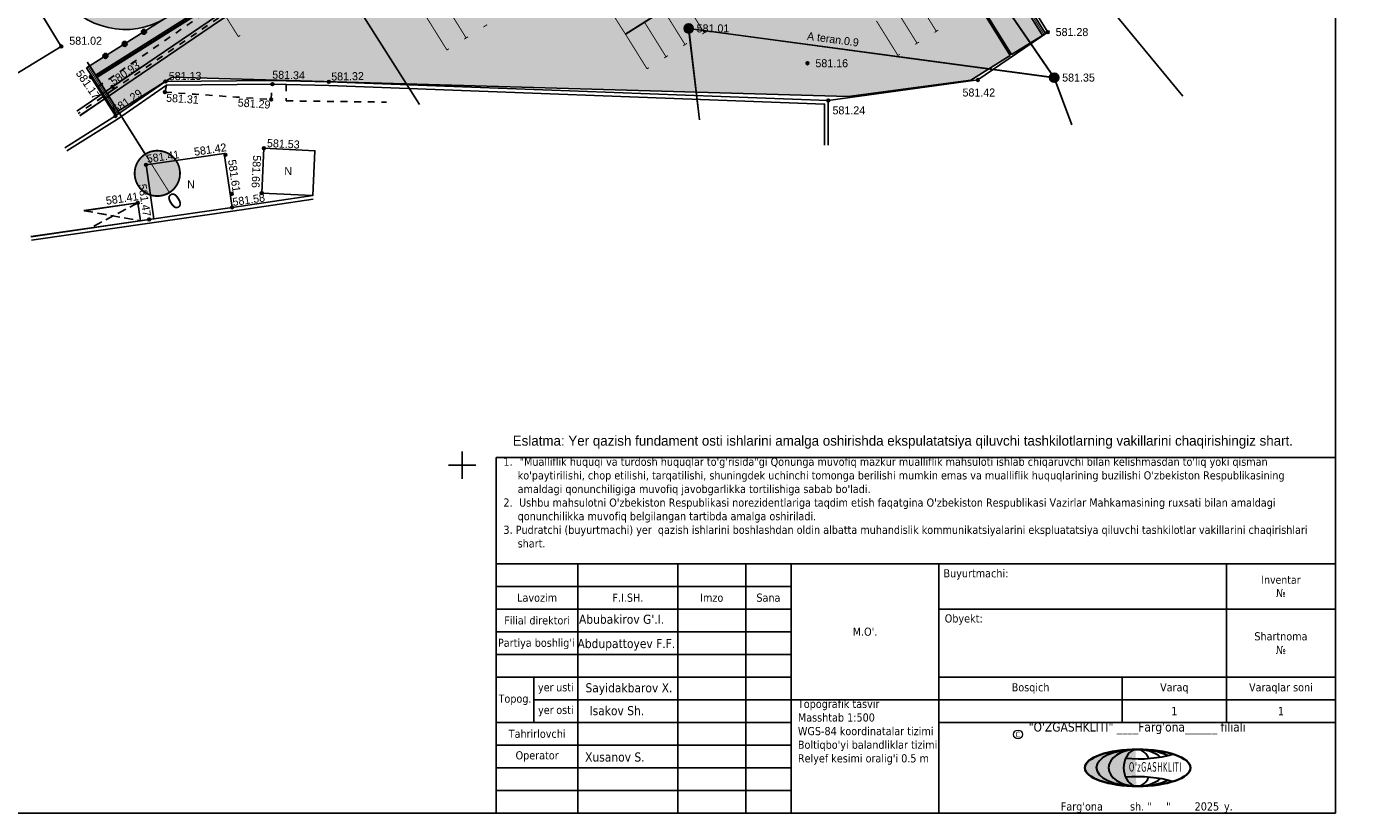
# Model space of a CAD drawing. Header units: metres. Extents: x 733306 to 734033, y 4473325 to 4475372.
# Tile 6 of 27: x 733852 to 733999, y 4474862 to 4474948. Entities that reach past the tile are written whole.
import ezdxf
from ezdxf.enums import TextEntityAlignment as Align

# ---------------------------------------------------------------- set-up
doc = ezdxf.new("R2010")
doc.units = ezdxf.units.M
doc.header["$LTSCALE"] = 0.5
doc.header["$MEASUREMENT"] = 0
doc.header["$PDMODE"] = 32
doc.header["$PDSIZE"] = 0.3
for name, pattern in [('Д_ТРОТ_ТРУБА', [3, 1.5, -1.5]), ('ЗД_СТР_РАЗВ', [3, 2, -1]), ('невидимая2', [0.1875, 0.125, -0.0625])]:
    doc.linetypes.add(name, pattern=pattern)
for name, color, linetype in [('(001) Setka', 92, 'Continuous'), ('(001) Сетка', 92, 'Continuous'), ('(002) Рамка', 7, 'Continuous'), ('(007) Binolar', 7, 'Continuous'), ('(007) Здания', 7, 'Continuous'), ('(011) Quduqlar', 7, 'Continuous'), ('(016) Кабель', 1, 'Continuous'), ('(019) Связь', 3, 'ИК_КАБ_СВЯЗИ'), ('(020) Теплотрасса', 7, 'ИК_Теплотраса -------т--------'), ('(025) Дорога', 7, 'Continuous'), ('(027) Гидрография', 7, 'Continuous'), ('(040) Devor', 7, 'Continuous'), ('(040) Ограда', 7, 'Continuous'), ('Трассы.Километры и пикеты', 7, 'Continuous')]:
    doc.layers.add(name, color=color, linetype=linetype)
doc.layers.add('.', color=7, linetype='Continuous', lineweight=15)
doc.styles.add('Arial_00010', font='arial.ttf', dxfattribs={"height": 0.2})
doc.styles.add('BM-431', font='txt')
doc.styles.add('D-431', font='txt')
doc.styles.add('P-131', font='txt')
doc.styles.add('Shtamp', font='tahoma.ttf')
doc.linetypes.add('ИК_КАБ_СВЯЗИ', pattern='A,4,["o",Standard,S=0.5,R=0,X=0,Y=-0.125],4,-2', length=10)
doc.linetypes.add('ИК_Теплотраса -------т--------', pattern='A,9,-0.6,["Т",Standard,S=1.2,R=0,X=0,Y=-0.6],-1.2', length=10.8)
doc.linetypes.add('ИК_Э_КАБ_НН', pattern='A,8,-2,["<",Standard,S=1,R=0,X=0,Y=-0.5],8,[">",Standard,S=1,R=0,X=-0.5,Y=-0.5],-2', length=20)
doc.linetypes.add('ОГРАДА_ГЛИН', pattern='A,4,["|",Standard,S=0.8,R=0,X=0,Y=-0.8],0.5,["|",Standard,S=0.8,R=0,X=0,Y=-0.8],3.5', length=8)
doc.linetypes.add('ОГРАДА_М_1М', pattern='A,2.5,["о",Standard,S=1,R=0,X=0,Y=-0.35],0.5,["0",Standard,S=0.5,R=0,X=-0.3,Y=-0.25],2.5', length=5.5)
doc.linetypes.add('ограждение2', pattern='A,0.25,-0.1,[132,ltypeshp.shx,S=0.1,R=0,X=-0.1,Y=0],-0.1,1', length=1.45)
pattern_1 = [(45, (2188.95611, 1349.47853), (0.0662912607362, 0.243067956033), [0.3125, -0.0625, 0, -0.0625])]

# ---------------------------------------------------------------- blocks, each defined once
blk = doc.blocks.new('117_2_I')
h = blk.add_hatch(color=255)
h.paths.add_polyline_path([(-0.1, 0.89, 0.381966), (-0.9, 0, 0.103431), (-0.82, -0.36), (-0.1, 0.06)])
h.paths.add_polyline_path([(0, -0.12), (-0.72, -0.53, 0.505362), (0.72, -0.53)])
h.paths.add_polyline_path([(0.1, 0.89), (0.1, 0.06), (0.82, -0.36, 0.103431), (0.9, 0, 0.381966)])
at = {"color": 7}
for points in [[(-0.87, -0.5), (0, 0), (0, 1)], [(0, 0), (0.87, -0.5)]]:
    blk.add_lwpolyline(points, dxfattribs=at)
blk.add_circle((0, 0), 1, dxfattribs=at)
blk = doc.blocks.new('Setka')
at = {"layer": '(001) Сетка'}
for p, q in [((0, 1.5), (0, -1.5)), ((-1.5, 0), (1.5, 0))]:
    blk.add_line(p, q, dxfattribs=at)
blk = doc.blocks.new('000_логотип_1_500_')
at = {"layer": '(002) Рамка', "lineweight": 30}
h = blk.add_hatch(color=140, dxfattribs=at)
edge = h.paths.add_edge_path()
edge.add_ellipse((0, 0), major_axis=(-4.51, 0.02), ratio=0.448662, start_angle=274.6857, end_angle=448.2501, ccw=False)
edge.add_spline(control_points=[(-0.36, 2.02), (-1.12, 2), (-1.86, 1.92), (-3.38, 1.65), (-4.11, 1.42), (-5.01, 0.98), (-5.29, 0.79), (-5.61, 0.46), (-5.7, 0.32), (-5.76, 0.12), (-5.77, 0.06), (-5.77, 0), (-5.77, -0.12), (-5.74, -0.24), (-5.58, -0.5), (-5.45, -0.64), (-5.1, -0.92), (-4.87, -1.05), (-4.02, -1.46), (-3.22, -1.7), (-1.63, -1.95), (-0.89, -2.01), (-0.15, -2.02)], knot_values=[4.780751, 4.780751, 4.780751, 4.780751, 5.160999, 5.160999, 5.628378, 5.628378, 5.930048, 5.930048, 6.166744, 6.166744, 6.283185, 6.283185, 6.283185, 6.506395, 6.506395, 6.729605, 6.729605, 6.952814, 6.952814, 7.447684, 7.447684, 7.821565, 7.821565, 7.821565, 7.821565], degree=3, periodic=0)
edge.add_line((-0.15, -2.02), (-0.15, -2.02))
at = {"layer": '(002) Рамка'}
h = blk.add_hatch(color=3, dxfattribs=at)
edge = h.paths.add_edge_path()
edge.add_ellipse((0, 0), major_axis=(0.01, 2.02), ratio=0.737662, start_angle=365.9079, end_angle=534.7062, ccw=False)
edge.add_line((-0.15, 2.01), (-0.15, 2.02))
edge.add_ellipse((0, 0), major_axis=(-3.15, 0.01), ratio=0.642731, start_angle=272.7979, end_angle=447.4928)
edge.add_line((-0.15, -2.02), (-0.15, -2.01))
at = {"layer": '(002) Рамка', "color": 140, "lineweight": 35, "extrusion": (0, 0, -1)}
blk.add_ellipse((0.05, 0), major_axis=(5.83, 0), ratio=0.347402, dxfattribs=at)
at = {"layer": '(002) Рамка', "color": 1, "lineweight": 30}
for major_axis, ratio, start_param, end_param in [((-4.51, 0.02), 0.448662, 4.746471, 7.823441), ((-3.15, 0.01), 0.642731, 4.761221, 7.810223)]:
    blk.add_ellipse((0, 0), major_axis=major_axis, ratio=ratio, start_param=start_param, end_param=end_param, dxfattribs=at)
at = {"layer": '(002) Рамка', "color": 140, "lineweight": 30}
for centre, major_axis, ratio, start_param, end_param in [((0, 0), (0.01, 2.02), 0.737662, 5.250629, 10.461205), ((0.11, 3.28), (-6.08, 0), 0.376127, 1.340384, 2.253996), ((0, 0), (-3.15, 0.01), 0.642731, 3.770817, 4.761221), ((0, 0), (-4.51, 0.02), 0.448662, 3.875, 4.712389), ((0.05, -3.28), (-6.08, 0), 0.376127, 4.021621, 4.932732), ((0, 0), (-3.15, 0.01), 0.642731, 7.810223, 8.801632), ((0, 0), (-4.51, 0.02), 0.448662, 1.540256, 2.414612)]:
    blk.add_ellipse(centre, major_axis=major_axis, ratio=ratio, start_param=start_param, end_param=end_param, dxfattribs=at)
at = {"layer": '(002) Рамка', "color": 140, "lineweight": 30, "insert": (-0.9, 0.62), "char_height": 1.0382, "width": 90.5322, "attachment_point": 1}
blk.add_mtext("{\\fTahoma|b0|i0|c0|p34;\\W0.6;\\T1.15;O'zGASHKLITI}", dxfattribs=at)
blk = doc.blocks.new('dsfgfdgfdg')
at = {"layer": '(007) Здания', "color": 8, "true_color": 0x828282}
blk.add_lwpolyline([(732285.12, 4473611.07), (732281.11, 4473613.96), (732284.4, 4473618.52), (732288.41, 4473615.63)], close=True, dxfattribs=at)
for points in [[(732288.41, 4473615.63), (732284.67, 4473607.47), (732280.82, 4473599.06), (732275.33, 4473587.11)], [(732281.05, 4473599.56), (732281.04, 4473599.55), (732275.58, 4473602.05), (732279.2, 4473609.97), (732284.67, 4473607.47)], [(732259.37, 4473595.23), (732259.54, 4473601.31), (732246.89, 4473601.67), (732246.72, 4473595.58)], [(732280.41, 4473598.18), (732278.6, 4473599.02), (732276.1, 4473593.57)]]:
    blk.add_lwpolyline(points, dxfattribs=at)
at = {"layer": '(007) Здания', "color": 8, "linetype": 'ОГРАДА_ГЛИН', "true_color": 0x828282}
blk.add_lwpolyline([(732288.77, 4473615.47), (732285.04, 4473607.3), (732281.18, 4473598.9), (732275.69, 4473586.94)], dxfattribs=at)
at = {"layer": '(007) Здания', "color": 8, "linetype": 'ЗД_СТР_РАЗВ', "true_color": 0x828282}
for points in [[(732276.1, 4473593.57), (732276.1, 4473593.57), (732280.41, 4473598.18)], [(732278.6, 4473599.02), (732278.07, 4473593.09)]]:
    blk.add_lwpolyline(points, dxfattribs=at)
at = {"layer": '(007) Здания', "color": 8, "linetype": 'Continuous', "true_color": 0x828282}
for p in [(732317.32, 4473693.45, 581.28), (732321.93, 4473691.32, 581.35), (732317.57, 4473684.12, 581.42), (732305.81, 4473669.34, 581.16), (732310.5, 4473669.04, 581.24), (732295.47, 4473660.44, 581.01), (732278.86, 4473623.94, 581.32), (732275.67, 4473618.59, 581.34), (732277.03, 4473617.55, 581.29), (732281.11, 4473613.96, 581.53), (732279.4, 4473610.01, 581.42), (732285.12, 4473611.07, 581.66), (732269.02, 4473608.84, 581.13), (732269.98, 4473608.16, 581.31), (732283.39, 4473608.25, 581.61), (732284.66, 4473607.47, 581.58), (732266.35, 4473603.61, 580.93), (732259.54, 4473601.31, 581.02), (732264.14, 4473602.22, 581.17), (732269.22, 4473602.15, 581.29), (732275.58, 4473602.05, 581.41), (732278.6, 4473599.02, 581.41), (732280.82, 4473599.06, 581.47)]:
    blk.add_point(p, dxfattribs=at)
at = {"layer": '(016) Кабель', "color": 8, "linetype": 'ИК_Э_КАБ_НН', "true_color": 0x828282}
blk.add_lwpolyline([(732127.46, 4473701.08), (732162.46, 4473701.2), (732218.46, 4473700.01), (732246.65, 4473699.36), (732272.89, 4473699.16), (732300.01, 4473698.5), (732331.36, 4473702.11)], dxfattribs=at)
at = {"layer": '(019) Связь', "color": 8, "true_color": 0x828282}
for points in [[(732327.35, 4473690.12), (732321.93, 4473691.32), (732297.45, 4473690.67), (732275.84, 4473689.28), (732229.88, 4473693.68), (732180.2, 4473694.32), (732128.06, 4473695.24)], [(732321.93, 4473691.32), (732295.47, 4473660.44), (732304.57, 4473655.98)]]:
    blk.add_lwpolyline(points, dxfattribs=at)
at = {"layer": '(020) Теплотрасса', "color": 8, "true_color": 0x828282}
blk.add_lwpolyline([(732140.31, 4473589.97), (732189.53, 4473651.45), (732221.48, 4473631.58), (732286.38, 4473630.97)], dxfattribs=at)
at = {"layer": '(025) Дорога', "color": 8, "linetype": 'Д_ТРОТ_ТРУБА', "true_color": 0x828282}
for points in [[(732265.47, 4473602.2), (732265.02, 4473617.59), (732264.05, 4473629.25), (732264.05, 4473629.25)], [(732276.53, 4473619.84), (732278.05, 4473618.86), (732284.18, 4473628.06)], [(732269.43, 4473608.72), (732269.98, 4473608.16), (732277.03, 4473617.55), (732275.62, 4473618.52)]]:
    blk.add_lwpolyline(points, dxfattribs=at)
at = {"layer": '(027) Гидрография', "color": 8, "true_color": 0x828282}
for points in [[(732266.29, 4473629.22), (732266.03, 4473617.61), (732266.35, 4473603.61), (732266.46, 4473598.87)], [(732266.89, 4473629.21), (732266.63, 4473617.61), (732266.95, 4473603.63), (732267.06, 4473598.88)]]:
    blk.add_lwpolyline(points, dxfattribs=at)
at = {"layer": '(027) Гидрография', "color": 8, "linetype": 'Д_ТРОТ_ТРУБА', "true_color": 0x828282}
blk.add_lwpolyline([(732266.59, 4473629.22), (732266.33, 4473617.61), (732266.65, 4473603.62), (732266.76, 4473598.87)], dxfattribs=at)
at = {"layer": '(040) Devor', "color": 8, "linetype": 'ОГРАДА_М_1М', "true_color": 0x828282, "elevation": 581.42, "flags": 128}
blk.add_lwpolyline([(732310.5, 4473669.04), (732317.57, 4473684.12), (732317.32, 4473693.45), (732301.47, 4473693.74), (732264.6, 4473694.23)], dxfattribs=at)
at = {"layer": '(040) Ограда', "color": 8, "linetype": 'ОГРАДА_ГЛИН', "true_color": 0x828282}
for points in [[(732278.86, 4473623.94), (732310.5, 4473669.04), (732314.63, 4473666.36)], [(732279.2, 4473623.73), (732279.2, 4473623.73), (732275.67, 4473618.59), (732269.43, 4473608.72), (732269.62, 4473602.15), (732269.53, 4473595.55)]]:
    blk.add_lwpolyline(points, dxfattribs=at)
at = {"layer": '(040) Ограда', "color": 8, "true_color": 0x828282}
for points in [[(732279.2, 4473623.73), (732310.61, 4473668.49), (732314.42, 4473666.03)], [(732278.86, 4473623.94), (732278.86, 4473623.94), (732275.33, 4473618.8), (732269.02, 4473608.84), (732269.22, 4473602.15), (732269.13, 4473595.56)]]:
    blk.add_lwpolyline(points, dxfattribs=at)
at = {"layer": '(040) Ограда', "color": 8, "linetype": 'ОГРАДА_М_1М', "true_color": 0x828282}
blk.add_lwpolyline([(732264.14, 4473602.22), (732269.22, 4473602.15)], dxfattribs=at)
at = {"layer": '(001) Setka', "color": 8, "true_color": 0x828282, "rotation": 57.07525194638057}
blk.add_blockref('Setka', (732322.32, 4473613.31), dxfattribs=at)
at = {"layer": '(011) Quduqlar', "color": 8, "true_color": 0x828282, "xscale": 0.5, "yscale": 0.5, "zscale": 0.5, "rotation": 57.07525194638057}
for p in [(732321.93, 4473691.32, 581.35), (732295.47, 4473660.44)]:
    blk.add_blockref('117_2_I', p, dxfattribs=at)
at = {"layer": '(007) Binolar', "color": 8, "true_color": 0x828282, "style": 'P-131'}
for p in [(732284.81, 4473614.24), (732280.21, 4473604.45)]:
    blk.add_text('N', height=0.88, rotation=57.0753, dxfattribs=at).set_placement(p)
at = {"layer": '(007) Здания', "color": 8, "true_color": 0x828282, "char_height": 0.88, "attachment_point": 4, "style": 'D-431'}
for s, insert, rotation in [('581.28', (732317.8, 4473694.18, 581.28), 57.0753), ('581.35', (732322.4, 4473692.06, 581.35), 57.0753), ('581.42', (732317.81, 4473681.94, 581.42), 57.0753), ('581.16', (732306.29, 4473670.08, 581.16), 57.0753), ('581.24', (732311.67, 4473668.84, 581.24), 57.0753), ('581.01', (732295.95, 4473661.18, 581.01), 57.0753), ('581.32', (732278.51, 4473624.48, 581.32), 58.086), ('581.34', (732274.79, 4473619.14, 581.34), 55.5202), ('581.29', (732275.31, 4473614.28, 581.29), 53.1054), ('581.53', (732280.81, 4473614.56, 581.53), 54.2238), ('581.13', (732268.74, 4473609.47, 581.13), 57.6736), ('581.66', (732281.34, 4473612.9, 581.66), 324.2238), ('581.58', (732284.21, 4473607.82, 581.58), 65.4209), ('581.31', (732270.57, 4473607.94, 581.31), 53.1054), ('581.42', (732277.26, 4473607.28, 581.42), 65.4209), ('581.61', (732280.24, 4473610.31, 581.61), 335.4209), ('580.93', (732265.87, 4473603.8, 580.93), 91.3046), ('581.02', (732259.5, 4473602.39, 581.02), 57.0753), ('581.29', (732268.62, 4473602.35, 581.29), 91.6729), ('581.41', (732275.08, 4473602.48, 581.41), 65.4209), ('581.17', (732262.86, 4473601.44, 581.17), 1.6564), ('581.47', (732277.12, 4473600.56, 581.47), 335.4209), ('581.41', (732276.51, 4473596.18, 581.41), 65.3372)]:
    blk.add_mtext(s, dxfattribs=dict(at, insert=insert, rotation=rotation))
at = {"layer": '(019) Связь', "color": 8, "linetype": 'Continuous', "true_color": 0x828282, "style": 'BM-431'}
blk.add_text('A teran.0.9', height=0.875, rotation=49.4051, dxfattribs=at).set_placement((732303.58, 4473670.69, -3484))
blk = doc.blocks.new('BLOCK_2_14_1_255')
at = {"layer": 'Трассы.Километры и пикеты', "true_color": 0xffffff}
blk.add_hatch(color=7, dxfattribs=at).paths.add_polyline_path([(0, -100), (0, -150), (-5, -150), (-11, -148), (-17, -144), (-22, -138), (-25, -130), (-25, -122), (-23, -114), (-17, -106), (-8, -101)])
at = {"layer": 'Трассы.Километры и пикеты', "true_color": 0xff0000}
blk.add_hatch(color=1, dxfattribs=at).paths.add_polyline_path([(0, -150), (2.6, -149.9), (5, -149.5), (7.4, -148.9), (9.7, -148), (11.9, -147), (14, -145.7), (15.9, -144.3), (17.7, -142.7), (19.3, -140.9), (20.7, -139), (22, -136.9), (23, -134.7), (23.9, -132.4), (24.5, -130), (24.9, -127.6), (25, -125), (25, -125), (24.9, -122.4), (24.5, -120), (23.9, -117.6), (23, -115.3), (22, -113.1), (20.7, -111), (19.3, -109.1), (17.7, -107.3), (15.9, -105.7), (14, -104.3), (11.9, -103), (9.7, -102), (7.4, -101.1), (5, -100.5), (2.6, -100.1), (0, -100)])
at = {"layer": 'Трассы.Километры и пикеты', "color": 0}
for points, const_width in [([(0, -100), (0, 0)], 2), ([(0, -150), (2.6, -149.9), (5, -149.5), (7.4, -148.9), (9.7, -148), (11.9, -147), (14, -145.7), (15.9, -144.3), (17.7, -142.7), (19.3, -140.9), (20.7, -139), (22, -136.9), (23, -134.7), (23.9, -132.4), (24.5, -130), (24.9, -127.6), (25, -125), (25, -125), (24.9, -122.4), (24.5, -120), (23.9, -117.6), (23, -115.3), (22, -113.1), (20.7, -111), (19.3, -109.1), (17.7, -107.3), (15.9, -105.7), (14, -104.3), (11.9, -103), (9.7, -102), (7.4, -101.1), (5, -100.5), (2.6, -100.1), (0, -100)], 1), ([(0, -150), (0, -100)], 1)]:
    blk.add_lwpolyline(points, dxfattribs=dict(at, const_width=const_width))
at = {"layer": 'Трассы.Километры и пикеты', "color": 0, "const_width": 2}
blk.add_lwpolyline([(0, -100), (-2.6, -100.1), (-5, -100.5), (-7.4, -101.1), (-9.7, -102), (-11.9, -103), (-14, -104.3), (-15.9, -105.7), (-17.7, -107.3), (-19.3, -109.1), (-20.7, -111), (-22, -113.1), (-23, -115.3), (-23.9, -117.6), (-24.5, -120), (-24.9, -122.4), (-25, -125), (-25, -125), (-24.9, -127.6), (-24.5, -130), (-23.9, -132.4), (-23, -134.7), (-22, -136.9), (-20.7, -139), (-19.3, -140.9), (-17.7, -142.7), (-15.9, -144.3), (-14, -145.7), (-11.9, -147), (-9.7, -148), (-7.4, -148.9), (-5, -149.5), (-2.6, -149.9), (0, -150), (0, -150), (2.6, -149.9), (5, -149.5), (7.4, -148.9), (9.7, -148), (11.9, -147), (14, -145.7), (15.9, -144.3), (17.7, -142.7), (19.3, -140.9), (20.7, -139), (22, -136.9), (23, -134.7), (23.9, -132.4), (24.5, -130), (24.9, -127.6), (25, -125), (25, -125), (24.9, -122.4), (24.5, -120), (23.9, -117.6), (23, -115.3), (22, -113.1), (20.7, -111), (19.3, -109.1), (17.7, -107.3), (15.9, -105.7), (14, -104.3), (11.9, -103), (9.7, -102), (7.4, -101.1), (5, -100.5), (2.6, -100.1), (0, -100)], close=True, dxfattribs=at)
blk = doc.blocks.new('BLOCK_2_14_0_255')
at = {"layer": 'Трассы.Километры и пикеты', "color": 0, "const_width": 2}
blk.add_lwpolyline([(0, -20), (0, 20)], dxfattribs=at)
blk = doc.blocks.new('hjhgjghjfghjhgj')
at = {"layer": '(007) Здания', "true_color": 0xababab}
h = blk.add_hatch(dxfattribs=at)
h.set_pattern_fill('ANSI36', color=253)
h.set_pattern_definition([(45, (368243.9679, 2238217.12241), (0.066291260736, 0.243067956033), [0.3125, -0.0625, 0, -0.0625])])
edge = h.paths.add_edge_path(flags=16)
edge.add_line((734380.21, 4475005.52), (734379.66, 4474963.5))
edge.add_line((734379.66, 4474963.5), (734335.3, 4474963.96))
edge.add_arc((734335.1, 4474991.3), 27.34, 266.4132, 270.4063, ccw=False)
edge.add_arc((734333.64, 4474965.33), 1.34, 224.5487, 259.2354, ccw=False)
edge.add_arc((734333.52, 4474965.4), 1.31, 172.9705, 230.5075, ccw=False)
edge.add_arc((734337.73, 4474965.76), 5.51, 176.4014, 182.1157, ccw=False)
edge.add_line((734332.23, 4474966.11), (734333.29, 4475001.23))
edge.add_arc((734337.68, 4475001.18), 4.39, 89.9353, 179.2586, ccw=False)
edge.add_line((734337.69, 4475005.57), (734380.21, 4475005.52))
h.paths.add_polyline_path([(734380.82, 4474961.49), (734381.4, 4475006.13), (734385.4, 4475006.12), (734384.82, 4474961.45)], flags=17)
h.paths.add_polyline_path([(734380.85, 4474963.49), (734379.67, 4474963.5), (734379.72, 4474968.11), (734380.9, 4474968.1)], flags=16)
h.paths.add_polyline_path([(734380.85, 4474963.49), (734379.67, 4474963.5)], flags=16)
edge = h.paths.add_edge_path()
edge.add_line((734384.82, 4474961.45), (734384.75, 4474954.45))
edge.add_line((734384.75, 4474954.45), (734443.54, 4474953.84))
edge.add_arc((734443.63, 4474962.34), 8.5, 269.4057, 359.2586)
edge.add_line((734452.13, 4474962.23), (734453.26, 4475049.59))
edge.add_line((734453.26, 4475049.59), (734446.26, 4475049.68))
edge.add_line((734446.26, 4475049.68), (734445.85, 4475018))
edge.add_arc((734440.85, 4475018.06), 5, 269.9353, 359.2586, ccw=False)
edge.add_line((734440.84, 4475013.06), (734337.9, 4475013.18))
edge.add_arc((734337.9, 4475018.18), 5, 179.2586, 269.9353, ccw=False)
edge.add_line((734332.9, 4475018.24), (734333.34, 4475051.83))
edge.add_line((734333.34, 4475051.83), (734326.34, 4475051.92))
edge.add_line((734326.34, 4475051.92), (734325.19, 4474963.59))
edge.add_arc((734333.69, 4474963.48), 8.5, 179.2586, 269.4057)
edge.add_line((734333.61, 4474954.98), (734380.75, 4474954.49))
edge.add_line((734380.75, 4474954.49), (734380.75, 4474954.59))
edge.add_line((734380.75, 4474954.59), (734380.82, 4474961.49))
edge.add_line((734380.82, 4474961.49), (734384.82, 4474961.45))
h.paths.add_polyline_path([(734384.9, 4474968.06), (734386.08, 4474968.04), (734386.03, 4474964.04), (734384.85, 4474964.06)])
h.paths.add_polyline_path([(734385.85, 4474964.05), (734384.85, 4474964.06), (734384.9, 4474968.06), (734385.9, 4474968.04), (734386.39, 4475005.51), (734385.39, 4475005.51), (734384.8, 4474962.63), (734384.84, 4474963.45), (734385.84, 4474963.44)])
at = {"layer": '(007) Здания', "ltscale": 0.1}
h = blk.add_hatch(dxfattribs=at)
h.set_pattern_fill('AR-HBONE', color=30, scale=0.2)
h.set_pattern_definition([(45, (2188.9561, 1349.4785), (9e-17, 1.1313708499), [2.4, -0.8]), (135, (2189.5218, 1350.0442), (9e-17, 1.1313708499), [2.4, -0.8])])
h.paths.add_polyline_path([(734325.07, 4474953.57), (734326.26, 4475045.51), (734324.76, 4475045.54), (734323.57, 4474953.58)])
edge = h.paths.add_edge_path()
edge.add_line((734445, 4474952.32), (734445.02, 4474953.95))
edge.add_arc((734443.63, 4474962.34), 8.5, 269.4057, 279.4228, ccw=False)
edge.add_line((734443.54, 4474953.84), (734333.61, 4474954.98))
edge.add_arc((734333.69, 4474963.48), 8.5, 259.0943, 269.4057, ccw=False)
edge.add_line((734332.09, 4474955.13), (734332.06, 4474953.49))
edge.add_line((734332.06, 4474953.49), (734445, 4474952.32))
h.paths.add_polyline_path([(734453.8, 4474975.34), (734452.3, 4474975.36), (734452, 4474952.25), (734453.5, 4474952.23)])
h.paths.add_polyline_path([(734454.39, 4475021.54), (734452.89, 4475021.56), (734452.35, 4474979.36), (734453.85, 4474979.34)])
h.paths.add_polyline_path([(734452.95, 4475025.56), (734454.45, 4475025.54), (734454.62, 4475038.99), (734454.62, 4475038.99), (734454.62, 4475039.17), (734454.67, 4475043.17), (734453.17, 4475043.2)])
at = {"layer": '(007) Здания'}
h = blk.add_hatch(dxfattribs=at)
h.set_pattern_fill('ANSI36', color=8)
h.set_pattern_definition(pattern_1)
h.paths.add_polyline_path([(734453.18, 4475043.6), (734453.17, 4475043.2), (734506.28, 4475042.24), (734506.28, 4475042.64)])
h = blk.add_hatch(dxfattribs=at)
h.set_pattern_fill('TRIANG', color=3)
h.set_pattern_definition([(60, (2188.9561, 1349.47853), (-0.187499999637, 0.32475952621), [0.1875, -0.1875]), (120, (2188.9561, 1349.47853), (-0.374999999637, 2.1e-10), [0.1875, -0.1875]), (0, (2188.86236, 1349.6409), (0.1875, 0.324759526), [0.1875, -0.1875])])
h.paths.add_polyline_path([(734454.67, 4475043.17), (734454.62, 4475039.17), (734506.2, 4475038.24), (734506.28, 4475042.24)])
at = {"layer": '(007) Здания', "ltscale": 2, "true_color": 0xababab}
h = blk.add_hatch(color=253, dxfattribs=at)
h.dxf.hatch_style = 1
h.paths.add_polyline_path([(734500.28, 4475020.59), (734506.11, 4475032.93), (734506.2, 4475038.06), (734454.62, 4475038.99), (734453.5, 4474952.23), (734457.89, 4474952.19), (734457.98, 4474959.19)])
at = {"layer": '(007) Здания'}
h = blk.add_hatch(dxfattribs=at)
h.set_pattern_fill('ANSI36', color=8)
h.set_pattern_definition(pattern_1)
h.paths.add_polyline_path([(734332.06, 4474953.09), (734332.06, 4474953.49), (734318.13, 4474953.64), (734318.12, 4474953.24)])
h.paths.add_polyline_path([(734452, 4474952.25), (734451.99, 4474951.85), (734458.15, 4474951.79), (734458.16, 4474952.19)])
h.paths.add_polyline_path([(734384.73, 4474952.95), (734384.73, 4474952.55), (734444.99, 4474951.92), (734445, 4474952.32)])
h.paths.add_polyline_path([(734347.67, 4474953.33), (734347.67, 4474952.93), (734380.73, 4474952.59), (734380.73, 4474952.99)])
h.paths.add_polyline_path([(734340.67, 4474953), (734340.67, 4474953.4), (734332.06, 4474953.49), (734332.06, 4474953.09)])
at = {"layer": '.', "lineweight": 5, "ltscale": 5, "true_color": 0xd6d600}
h = blk.add_hatch(dxfattribs=at)
h.set_pattern_fill('ANGLE', color=52, scale=0.3)
h.set_pattern_definition([(0, (2166.88166, 1456.62503), (0, 0.0825), [0.06, -0.0225]), (90, (2166.88166, 1456.62503), (-0.0825, 5e-18), [0.06, -0.0225])])
h.paths.add_polyline_path([(734454.57, 4475043.18), (734454.37, 4475043.18), (734453.2, 4474952.24), (734453.4, 4474952.24)])
at = {"layer": '(007) Здания', "color": 1}
blk.add_lwpolyline([(734326.34, 4475051.92), (734325.19, 4474963.59, 0.414966), (734333.61, 4474954.98), (734443.54, 4474953.84, 0.413462), (734452.13, 4474962.23), (734453.26, 4475049.59)], format="xyb", dxfattribs=at)
at = {"layer": '(007) Здания', "color": 1, "linetype": 'ограждение2', "ltscale": 3, "const_width": 0.1}
for points in [[(734453.18, 4475043.4), (734506.28, 4475042.44)], [(734452, 4474952.05), (734458.16, 4474951.99)]]:
    blk.add_lwpolyline(points, dxfattribs=at)
at = {"layer": '(007) Здания', "color": 1}
for points in [[(734453.17, 4475043.2), (734506.28, 4475042.24)], [(734453.18, 4475043.6), (734506.28, 4475042.64)], [(734453.5, 4474952.23), (734454.67, 4475043.17)], [(734506.28, 4475042.24), (734506.2, 4475038.24)], [(734506.28, 4475042.64), (734506.28, 4475042.24)], [(734454.62, 4475039.17), (734506.2, 4475038.24)], [(734454.62, 4475038.99), (734506.2, 4475038.06)], [(734457.89, 4474952.19), (734457.98, 4474959.19), (734500.28, 4475020.59), (734506.11, 4475032.93), (734506.2, 4475038.06)], [(734452.15, 4474964.26), (734451.99, 4474951.85)], [(734452, 4474952.25), (734458.16, 4474952.19)], [(734458.15, 4474951.79), (734458.16, 4474952.19)], [(734451.99, 4474951.85), (734458.15, 4474951.79)]]:
    blk.add_lwpolyline(points, dxfattribs=at)
blk.add_lwpolyline([(734454.57, 4475043.18), (734454.37, 4475043.18), (734453.2, 4474952.24), (734453.4, 4474952.24)], close=True, dxfattribs=at)
at = {"layer": '(007) Здания', "color": 2, "const_width": 0.18}
blk.add_lwpolyline([(734454.62, 4475039.08), (734506.2, 4475038.15)], dxfattribs=at)
blk.add_lwpolyline([(734454.62, 4475039.08), (734506.2, 4475038.15)], dxfattribs=at)
at = {"layer": '(007) Здания', "linetype": 'невидимая2', "ltscale": 30, "const_width": 0.18}
blk.add_lwpolyline([(734454.62, 4475039.08), (734506.2, 4475038.15)], dxfattribs=at)
at = {"layer": '(007) Здания', "color": 7, "true_color": 0xffffff}
for points in [[(734499.53, 4475032.92, 0.1, 0.1, 0), (734499.53, 4475032.67, 0.1, 0.1, 0), (734499.52, 4475032.42, 0, 0, 0)], [(734499.49, 4475030.42, 0.1, 0.1, 0), (734499.48, 4475030.17, 0.1, 0.1, 0), (734499.48, 4475029.92, 0, 0, 0)], [(734499.48, 4475027.92, 0.1, 0.1, 0), (734499.48, 4475027.67, 0.1, 0.1, 0), (734499.48, 4475027.67, 0, 0, 0)], [(734485.77, 4475011.35, 0.1, 0.1, 0), (734485.76, 4475011.1, 0.1, 0.1, 0), (734485.76, 4475010.85, 0, 0, 0)], [(734485.71, 4475008.87, 0.1, 0.1, 0), (734485.7, 4475008.62, 0.1, 0.1, 0), (734485.7, 4475008.37, 0, 0, 0)], [(734485.7, 4475006.38, 0.1, 0.1, 0), (734485.7, 4475006.13, 0.1, 0.1, 0), (734485.69, 4475005.88, 0, 0, 0)], [(734485.67, 4475003.9, 0.1, 0.1, 0), (734485.67, 4475003.65, 0.1, 0.1, 0), (734485.67, 4475003.65, 0, 0, 0)], [(734472.01, 4474991.51, 0.1, 0.1, 0), (734472, 4474991.26, 0.1, 0.1, 0), (734472, 4474991.01, 0, 0, 0)], [(734471.98, 4474989.01, 0.1, 0.1, 0), (734471.97, 4474988.76, 0.1, 0.1, 0), (734471.97, 4474988.51, 0, 0, 0)], [(734471.94, 4474986.51, 0.1, 0.1, 0), (734471.94, 4474986.26, 0.1, 0.1, 0), (734471.94, 4474986.26, 0, 0, 0)], [(734458.2, 4474968.01, 0.1, 0.1, 0), (734458.2, 4474967.76, 0.1, 0.1, 0), (734458.2, 4474967.76, 0, 0, 0)]]:
    blk.add_lwpolyline(points, format="xyseb", dxfattribs=at)
for points, const_width in [([(734495.03, 4475032.75), (734499.53, 4475032.67)], 0.1), ([(734494.98, 4475030.25), (734499.48, 4475030.17)], 0.1), ([(734494.98, 4475027.75), (734499.48, 4475027.67)], 0.1), ([(734481.36, 4475018.66), (734481.17, 4475003.73)], 0.2), ([(734481.26, 4475011.18), (734485.76, 4475011.1)], 0.1), ([(734481.2, 4475008.7), (734485.7, 4475008.62)], 0.1), ([(734481.2, 4475006.21), (734485.7, 4475006.13)], 0.1), ([(734481.17, 4475003.73), (734476.67, 4475003.76)], 0.1), ([(734481.17, 4475003.73), (734485.67, 4475003.65)], 0.1), ([(734467.47, 4474988.84), (734471.97, 4474988.76)], 0.1), ([(734467.44, 4474986.34), (734471.94, 4474986.26)], 0.1), ([(734453.7, 4474967.84), (734458.2, 4474967.76)], 0.1)]:
    blk.add_lwpolyline(points, dxfattribs=dict(at, const_width=const_width))
at = {"layer": '(007) Здания', "color": 1}
for centre, radius in [((734452.09, 4474959.31), 0.273), ((734452.09, 4474959.31), 0.182), ((734452.06, 4474956.81), 0.273), ((734452.06, 4474956.81), 0.182), ((734452.02, 4474954.31), 0.273), ((734452.02, 4474954.31), 0.182)]:
    blk.add_circle(centre, radius, dxfattribs=at)
at = {"layer": '(007) Здания', "color": 6}
blk.add_blockref('dsfgfdgfdg', (2188.96, 1349.48), dxfattribs=at)
at = {"layer": 'Трассы.Километры и пикеты', "color": 1, "true_color": 0xff0000, "xscale": 0.09999999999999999, "yscale": 0.09999999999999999, "rotation": 89.25849393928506}
for name in ['BLOCK_2_14_1_255', 'BLOCK_2_14_0_255']:
    blk.add_blockref(name, (734453.5, 4474952.23, 580.69), dxfattribs=at)
at = {"layer": 'Трассы.Километры и пикеты', "color": 1, "true_color": 0xff0000, "style": 'Arial_00010'}
blk.add_text('0', height=1.72, rotation=89.2585, dxfattribs=at).set_placement((734468.72, 4474952.04, 580.69), align=Align.TOP_CENTER)

msp = doc.modelspace()

# ---------------------------------------------------------------- linework, layer by layer
at = {"layer": '(002) Рамка'}
for points in [[(733996.263, 4474861.64), (733776.287, 4474861.64), (733776.287, 4475119.612), (733996.263, 4475119.612)], [(733996.263, 4474889.14), (733903.763, 4474889.14), (733903.763, 4474900.834), (733996.263, 4474900.834)], [(733996.263, 4474861.64), (733903.763, 4474861.64), (733903.763, 4474889.14), (733996.263, 4474889.14)]]:
    msp.add_lwpolyline(points, close=True, dxfattribs=at)
for points in [[(733912.762, 4474889.14), (733912.762, 4474861.64)], [(733923.762, 4474889.14), (733923.762, 4474861.64)]]:
    msp.add_lwpolyline(points, dxfattribs=at)
at = {"layer": '(002) Рамка', "flags": 128}
for points in [[(733931.262, 4474889.14), (733931.262, 4474861.641)], [(733936.262, 4474889.14), (733936.262, 4474861.641)], [(733952.562, 4474889.14), (733952.562, 4474861.641)], [(733984.26, 4474871.641), (733984.26, 4474889.14), (733984.26, 4474889.14)], [(733903.763, 4474886.64), (733936.262, 4474886.64)], [(733936.262, 4474884.14), (733903.763, 4474884.14)], [(733952.562, 4474884.14), (733996.26, 4474884.14)], [(733903.763, 4474881.64), (733936.262, 4474881.64)], [(733903.763, 4474879.14), (733936.262, 4474879.14)], [(733903.763, 4474876.641), (733936.262, 4474876.641)], [(733907.89, 4474871.641), (733907.89, 4474876.641)], [(733952.562, 4474876.641), (733996.26, 4474876.641)], [(733972.76, 4474871.641), (733972.76, 4474876.641)], [(733907.89, 4474874.141), (733936.262, 4474874.141)], [(733952.562, 4474874.141), (733936.262, 4474874.141)], [(733952.562, 4474874.141), (733996.26, 4474874.141)], [(733903.763, 4474871.641), (733936.262, 4474871.641)], [(733952.562, 4474871.641), (733996.26, 4474871.641)], [(733903.763, 4474869.141), (733936.262, 4474869.141)], [(733903.763, 4474866.641), (733936.262, 4474866.641)], [(733903.763, 4474864.141), (733936.262, 4474864.141)]]:
    msp.add_lwpolyline(points, dxfattribs=at)
at = {"layer": '(002) Рамка', "lineweight": 20}
msp.add_circle((733961.278, 4474870.316), 0.489, dxfattribs=at)
at = {"layer": '(007) Здания'}
for points in [[(733850.604, 4474943.012), (733855.806, 4474946.178), (733849.23, 4474956.983), (733844.028, 4474953.817)], [(733866.026, 4474927.17), (733866.016, 4474927.169), (733865.145, 4474933.109), (733873.76, 4474934.373), (733874.633, 4474928.42)], [(733883.518, 4474929.723), (733874.633, 4474928.42), (733865.483, 4474927.091), (733852.466, 4474925.201)], [(733864.527, 4474926.952), (733864.24, 4474928.926), (733858.308, 4474928.065)]]:
    msp.add_lwpolyline(points, dxfattribs=at)
msp.add_lwpolyline([(733877.897, 4474930.003), (733878.143, 4474934.942), (733883.764, 4474934.662), (733883.518, 4474929.723)], close=True, dxfattribs=at)
at = {"layer": '(007) Здания', "linetype": 'ОГРАДА_ГЛИН'}
msp.add_lwpolyline([(733883.576, 4474929.327), (733874.691, 4474928.024), (733865.54, 4474926.695), (733852.523, 4474924.805)], dxfattribs=at)
at = {"layer": '(007) Здания', "linetype": 'ЗД_СТР_РАЗВ'}
for points in [[(733864.24, 4474928.926), (733858.974, 4474926.146)], [(733858.308, 4474928.065), (733858.308, 4474928.065), (733864.527, 4474926.952)]]:
    msp.add_lwpolyline(points, dxfattribs=at)
at = {"layer": '(007) Здания', "linetype": 'Continuous'}
for p in [(733924.967, 4474948.155, 581.013), (733964.547, 4474947.752, 581.278), (733855.806, 4474946.178, 581.025), (733938.06, 4474944.313, 581.164), (733859.07, 4474942.807, 581.168), (733861.441, 4474941.706, 580.93), (733867.276, 4474942.301, 581.128), (733879.073, 4474942.024, 581.344), (733885.302, 4474942.255, 581.324), (733956.857, 4474942.47, 581.423), (733965.264, 4474942.728, 581.354), (733867.228, 4474941.135, 581.306), (733878.943, 4474940.322, 581.29), (733940.354, 4474940.205, 581.243), (733861.77, 4474938.503, 581.294), (733878.143, 4474934.942, 581.532), (733865.145, 4474933.109, 581.412), (733873.902, 4474934.228, 581.417), (733877.897, 4474930.003, 581.662), (733864.24, 4474928.926, 581.411), (733874.589, 4474929.926, 581.611), (733865.483, 4474927.091, 581.468), (733874.631, 4474928.433, 581.575)]:
    msp.add_point(p, dxfattribs=at)
at = {"layer": '(016) Кабель', "linetype": 'ИК_Э_КАБ_НН'}
msp.add_lwpolyline([(733867.755, 4475111.265), (733886.886, 4475081.953), (733916.328, 4475034.301), (733931.096, 4475010.286), (733945.191, 4474988.147), (733959.386, 4474965.025), (733979.452, 4474940.673)], dxfattribs=at)
at = {"layer": '(019) Связь'}
for points in [[(733967.205, 4474937.526), (733965.264, 4474942.728), (733951.421, 4474962.923), (733938.503, 4474980.305), (733917.212, 4475021.274), (733890.748, 4475063.324), (733863.182, 4475107.593)], [(733965.264, 4474942.728), (733924.967, 4474948.155), (733926.169, 4474938.086)]]:
    msp.add_lwpolyline(points, dxfattribs=at)
at = {"layer": '(020) Теплотрасса'}
msp.add_lwpolyline([(733781.483, 4475040.09), (733859.836, 4475032.187), (733860.525, 4474994.575), (733895.294, 4474939.766)], dxfattribs=at)
at = {"layer": '(025) Дорога', "linetype": 'Д_ТРОТ_ТРУБА'}
for points in [[(733859.777, 4474941.68), (733872.453, 4474950.419), (733881.709, 4474957.568), (733881.709, 4474957.568)], [(733867.396, 4474941.898), (733867.228, 4474941.135), (733878.943, 4474940.322), (733878.989, 4474942.026)], [(733880.598, 4474941.983), (733880.601, 4474940.175), (733891.655, 4474940.029)]]:
    msp.add_lwpolyline(points, dxfattribs=at)
at = {"layer": '(027) Гидрография'}
for points in [[(733882.896, 4474955.677), (733873.013, 4474949.579), (733861.441, 4474941.706), (733857.515, 4474939.035)], [(733883.217, 4474955.17), (733873.339, 4474949.075), (733861.779, 4474941.21), (733857.852, 4474938.539)]]:
    msp.add_lwpolyline(points, dxfattribs=at)
at = {"layer": '(027) Гидрография', "color": 4, "linetype": 'Д_ТРОТ_ТРУБА'}
msp.add_lwpolyline([(733883.06, 4474955.426), (733873.176, 4474949.327), (733861.61, 4474941.458), (733857.684, 4474938.787)], dxfattribs=at)
at = {"layer": '(040) Devor', "linetype": 'ОГРАДА_М_1М', "elevation": 581.423, "flags": 128}
msp.add_lwpolyline([(733940.354, 4474940.205), (733956.857, 4474942.47), (733964.547, 4474947.752), (733956.177, 4474961.212), (733936.551, 4474992.433)], dxfattribs=at)
at = {"layer": '(040) Ограда'}
for points in [[(733885.302, 4474942.255), (733885.302, 4474942.255), (733879.07, 4474942.424), (733867.276, 4474942.301), (733861.77, 4474938.503), (733856.191, 4474934.995)], [(733885.313, 4474941.855), (733939.954, 4474939.82), (733939.954, 4474935.284)]]:
    msp.add_lwpolyline(points, dxfattribs=at)
at = {"layer": '(040) Ограда', "linetype": 'ОГРАДА_ГЛИН'}
for points in [[(733885.313, 4474941.855), (733885.313, 4474941.855), (733879.073, 4474942.024), (733867.396, 4474941.898), (733861.99, 4474938.169), (733856.404, 4474934.656)], [(733885.302, 4474942.255), (733940.354, 4474940.205), (733940.354, 4474935.284)]]:
    msp.add_lwpolyline(points, dxfattribs=at)
at = {"layer": '(040) Ограда', "linetype": 'ОГРАДА_М_1М'}
msp.add_lwpolyline([(733859.07, 4474942.807), (733861.77, 4474938.503)], dxfattribs=at)

# ---------------------------------------------------------------- block references
at = {"layer": '(001) Setka'}
msp.add_blockref('Setka', (733900, 4474900), dxfattribs=at)
at = {"layer": '(002) Рамка'}
msp.add_blockref('000_логотип_1_500_', (733974.413, 4474866.64), dxfattribs=at)
at = {"layer": '(011) Quduqlar', "xscale": 0.5, "yscale": 0.5, "zscale": 0.5}
for p in [(733924.967, 4474948.155), (733965.264, 4474942.728, 581.354)]:
    msp.add_blockref('117_2_I', p, dxfattribs=at)
at = {"rotation": 302.9247222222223}
msp.add_blockref('hjhgjghjfghjhgj', (-3421552.32, 2659131.623), dxfattribs=at)

# ---------------------------------------------------------------- texts
at = {"layer": '(002) Рамка', "color": 1, "style": 'D-431'}
msp.add_text('Eslatma: Yer qazish fundament osti ishlarini amalga oshirishda ekspulatatsiya qiluvchi tashkilotlarning vakillarini chaqirishingiz shart. ', height=1.1, dxfattribs=at).set_placement((733905.576, 4474902.154, 278.21))
at = {"layer": '(002) Рамка', "style": 'Shtamp'}
for s, insert, char_height, width, attachment_point in [('{\\W2.327; }1.{\\W2.291; }"Mualliflik huquqi va turdosh huquqlar to\'g\'risida"gi Qonunga muvofiq mazkur mualliflik mahsuloti ishlab chiqaruvchi bilan kelishmasdan to\'liq yoki qisman \\P{\\W6.98; }ko\'paytirilishi, chop etilishi, tarqatilishi, shuningdek uchinchi tomonga berilishi mumkin emas va mualliflik huquqlarining buzilishi O\'zbekiston Respublikasining \\P{\\W6.98; }amaldagi qonunchiligiga muvofiq javobgarlikka tortilishiga sabab bo\'ladi.\\P{\\W2.327; }2.{\\W2.108; }Ushbu mahsulotni O\'zbekiston Respublikasi norezidentlariga taqdim etish faqatgina O\'zbekiston Respublikasi Vazirlar Mahkamasining ruxsati bilan amaldagi \\P{\\W6.98; }qonunchilikka muvofiq belgilangan tartibda amalga oshiriladi.\\P{\\W2.327; }3. Pudratchi (buyurtmachi) yer  q{\\fTahoma|b0|i0|c238|p34;azish} ishlarini boshlashdan oldin albatta muhandislik kommunikatsiyalarini ekspluatatsiya qiluvсhi tashkilotlar vakillarini chaqirishlari \\P{\\W6.98; }shart.', (733903.763, 4474900.834, 234), 0.9, 92.50006, 1), ('\\pi0.5;Buyurtmachi:', (733952.562, 4474888.537, 234), 0.9, 31.69768, 1), ('Inventar \\P№', (733990.26, 4474886.64, 234), 0.875, 11.99961, 5), ('{\\fTahoma|b0|i0|c0|p34;Lavozim}', (733908.263, 4474885.39, 234), 0.9, 8.99972, 5), ('{\\fTahoma|b0|i0|c0|p34;F.I.SH.}', (733918.262, 4474885.39, 234), 0.9, 10.99963, 5), ('{\\fTahoma|b0|i0|c0|p34;Imzo}', (733927.512, 4474885.39, 234), 0.9, 7.49976, 5), ('{\\fTahoma|b0|i0|c0|p34;Sana}', (733933.762, 4474885.39, 234), 0.9, 4.99984, 5), ('Filial direktori', (733908.263, 4474882.89, 234), 0.9, 8.99972, 5), ('\\pi0.5;Obyekt: ', (733952.699, 4474883.559, 234), 0.9, 31.69768, 1), ("{\\fTahoma|b0|i0|c0|p34;M.O'.}", (733944.412, 4474881.64, 234), 0.9, 16.30075, 5), ('Shartnoma  \\P№', (733990.26, 4474880.39, 234), 0.9, 11.99961, 5), ("{\\fTahoma|b0|i0|c0|p34;Partiya boshlig'i}", (733908.173, 4474880.299, 234), 0.9, 8.99972, 5), ('yer{\\T0.75; }usti', (733910.326, 4474875.391, 234), 0.9, 4.87283, 5), ('{\\fTahoma|b0|i0|c0|p34;Bosqich}', (733962.661, 4474875.391, 234), 0.9, 20.19806, 5), ('{\\fTahoma|b0|i0|c0|p34;Varaq}', (733978.51, 4474875.391, 234), 0.9, 11.49963, 5), ('{\\fTahoma|b0|i0|c0|p34;Varaqlar soni}', (733990.26, 4474875.391, 234), 0.9, 11.99961, 5), ('Topog.', (733905.826, 4474874.141, 234), 0.9, 4.12689, 5), ('yer{\\T0.75; }osti', (733910.326, 4474872.891, 234), 0.9, 4.87283, 5), ('{\\fTahoma|b0|i0|c204|p34;1}', (733978.51, 4474872.891, 234), 0.9, 11.49963, 5), ('1', (733990.26, 4474872.891, 234), 0.9, 11.99961, 5), ('"O\'ZGASHKLITI" ____Farg\'ona______ filiali{\\H2.103x; }', (733974.411, 4474871.641, 234), 1, 43.69729, 2), ('Tahrirlovchi', (733908.263, 4474870.391, 234), 0.9, 8.99972, 5), ('C', (733961.004, 4474870.62, 234), 0.614, 0.42953, 1), ('Operator', (733908.263, 4474867.891, 234), 0.9, 8.99972, 5), ('____Farg\'ona_____ sh. "___"_____2025_y.', (733974.411, 4474861.641, 234), 0.9, 43.69729, 8)]:
    msp.add_mtext(s, dxfattribs=dict(at, insert=insert, char_height=char_height, width=width, attachment_point=attachment_point))
at = {"layer": '(002) Рамка'}
for s, insert, char_height, width, attachment_point in [("{\\fTahoma|b0|i0|c0|p34;Abubakirov G'.I.}", (733912.878, 4474883.519, 234), 1, 12.3767, 1), ('{\\fTahoma|b0|i0|c0|p34;Abdupattoyev F.F.}', (733912.715, 4474880.842, 234), 1, 12.3767, 1), ("\\pi0.5,t0,0.1,0.875;{\\fTahoma|b0|i0|c204|p34;\\H1.029x;Topografik tasvir    \\H1.607x; \\H0.6222x;\\P\\pt0,0.1,0.5,0.875;Masshtab 1:500\\H1.853x; \\H0.5396x;\\P\\fTahoma|b0|i0|c0|p34;WGS-84\\fTahoma|b0|i0|c204|p34; koordinatalar tizimi\\H1.767x; \\H0.5658x;\\PBoltiqbo'yi balandliklar tizimi\\H1.796x; \\H0.5568x;\\PRelyef kesimi oralig'i 0.5 m\\H1.793x; }", (733936.511, 4474874.14, 134), 0.875, 16.30075, 1), ('{\\fTahoma|b0|i0|c204|p34;\\C255;\\c16777215;"\\fTahoma|b0|i0|c0|p34;RALEX\\fTahoma|b0|i0|c204|p34;"}', (733975.362, 4474867.573, 234), 0.001, 11.65887, 5)]:
    msp.add_mtext(s, dxfattribs=dict(at, insert=insert, char_height=char_height, width=width, attachment_point=attachment_point))
at = {"layer": '(002) Рамка', "linetype": 'Continuous', "char_height": 1, "width": 87.2044, "attachment_point": 1}
for s, insert in [('{\\fTahoma|b0|i0|c0|p34;Sayidakbarov X.}', (733913.591, 4474875.964, 234)), ('{\\fTahoma|b0|i0|c0|p34;Isakov Sh.}', (733914.033, 4474873.441, 234)), ('{\\fTahoma|b0|i0|c0|p34;Xusanov S.}', (733913.552, 4474868.328, 234))]:
    msp.add_mtext(s, dxfattribs=dict(at, insert=insert))
at = {"layer": '(007) Binolar', "style": 'P-131'}
for p in [(733880.395, 4474931.992), (733869.675, 4474930.533)]:
    msp.add_text('N', height=0.88, dxfattribs=at).set_placement(p)
at = {"layer": '(007) Здания', "char_height": 0.88, "attachment_point": 4, "style": 'D-431'}
for s, insert in [('581.01', (733925.847, 4474948.155, 581.013)), ('581.28', (733965.427, 4474947.752, 581.278)), ('581.02', (733856.686, 4474946.794, 581.025)), ('581.16', (733938.94, 4474944.313, 581.164)), ('581.35', (733966.144, 4474942.728, 581.354)), ('581.42', (733955.157, 4474941.085, 581.423)), ('581.24', (733940.829, 4474939.119, 581.243))]:
    msp.add_mtext(s, dxfattribs=dict(at, insert=insert))
for s, insert, rotation in [('581.17', (733857.713, 4474943.455, 581.168), 304.58118), ('580.93', (733861.334, 4474942.207, 580.93), 34.22938), ('581.13', (733867.654, 4474942.882, 581.128), 0.59835), ('581.34', (733879.065, 4474943.062, 581.344), 358.44496), ('581.32', (733885.562, 4474942.842, 581.324), 1.01076), ('581.29', (733861.612, 4474939.115, 581.294), 34.59764), ('581.31', (733867.367, 4474940.516, 581.306), 356.03014), ('581.29', (733875.269, 4474939.983, 581.29), 356.03014), ('581.53', (733878.486, 4474935.516, 581.532), 357.14859), ('581.41', (733865.236, 4474933.765, 581.412), 8.34569), ('581.42', (733870.442, 4474934.544, 581.417), 8.34569), ('581.61', (733874.609, 4474933.691, 581.611), 278.34569), ('581.66', (733877.385, 4474934.17, 581.662), 267.14859), ('581.41', (733860.722, 4474929.144, 581.411), 8.26198), ('581.47', (733864.73, 4474931.001, 581.468), 278.34569), ('581.58', (733874.684, 4474929, 581.575), 8.34569)]:
    msp.add_mtext(s, dxfattribs=dict(at, insert=insert, rotation=rotation))
at = {"layer": '(019) Связь', "color": 0, "linetype": 'Continuous', "style": 'BM-431'}
msp.add_text('A teran.0.9', height=0.875, rotation=352.32984, dxfattribs=at).set_placement((733937.985, 4474946.914, -3484))

doc.saveas('drawing.dxf')
